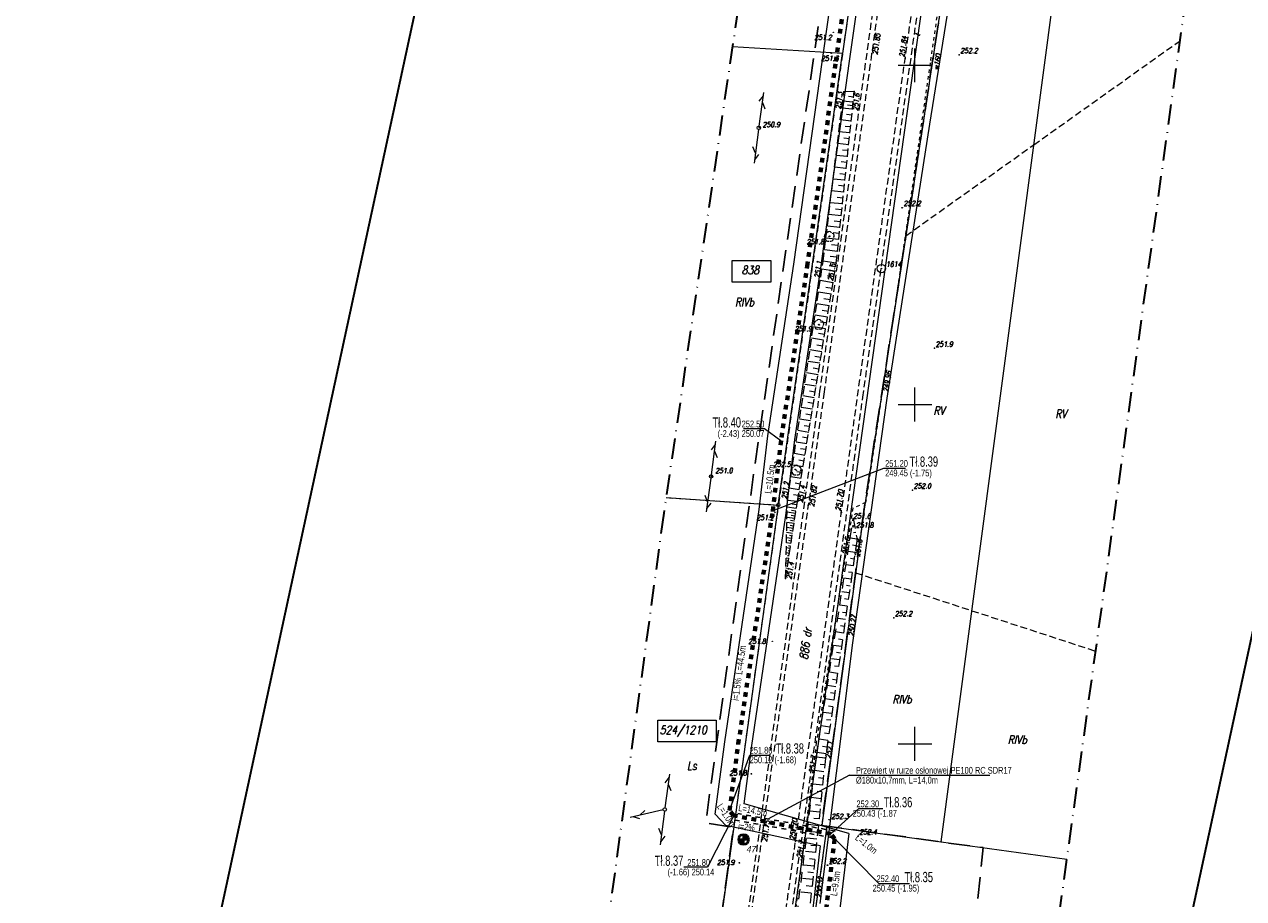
# Model space of a CAD drawing. Header units: millimetres. Extents: x 7436010 to 7436992, y 5663514 to 5666647.
# Tile 57 of 73: x 7436569 to 7436748, y 5665677 to 5665806. Entities that reach past the tile are written whole.
import ezdxf
from ezdxf.enums import TextEntityAlignment as Align

# ---------------------------------------------------------------- set-up
doc = ezdxf.new("R2010")
doc.units = ezdxf.units.MM
doc.header["$PDSIZE"] = 1
for name, pattern in [('$0$HIDDEN', [9.525, 6.35, -3.175]), ('0.7_0.7', [1.4, 0.7, -0.7]), ('1', [0]), ('3', [1, 0.5, -0.5]), ('4', [2.5, 1.5, -1]), ('BUR', [3, 2, -1]), ('EGKK', [2, 1.5, -0.5]), ('GAK', [3.5, 2, -0.75, 0, -0.75]), ('GDE', [0]), ('GUZ', [1.5, 1, -0.5]), ('KOU', [1.5, 1, -0.5]), ('UPW', [2, 1, 1]), ('WSD', [1.75, 1.25, -0.5])]:
    doc.linetypes.add(name, pattern=pattern)
for name, color, linetype, lineweight in [('10 SKARPY', 7, 'WSD', 18), ('_BB_Kanalizacja ciśnieniowa - trasa', 44, '0.7_0.7', 70), ('_CC_Tłoczny SIEĆ_opisy', 44, 'BUR', 50), ('_DZIAŁKI DO POZWOLENIA', 110, 'Continuous', 9), ('_GG_Otwory geologiczne - symbole', 10, 'Continuous', 40), ('_HH_Przewiert OPIS', 7, 'Continuous', 25), ('_HH_Przewiert_przecisk w rurze osłonowej - trasa', 202, '0.7_0.7', 30), ('_LINIA ROZ.LOKA', 4, '$0$HIDDEN', 30), ('Dzialki', 7, 'GDE', 18), ('DZIALKI_SYT-WYS_T_0', 7, 'Continuous', 18), ('EDZPD_L_1', 7, 'GDE', 18), ('EDZPP_T_0', 7, 'Continuous', 18), ('EDZTD_T_0', 7, 'Continuous', 18), ('EKLPK_L_0', 96, 'EGKK', 18), ('EKLTK_T_0', 96, 'Continuous', 18), ('GG_otwory_geologiczne_geolog', 10, 'Continuous', 40), ('Linie_odn', 7, 'Continuous', 9), ('Linie_opisowe', 7, 'Continuous', 5), ('Numery działek uzupełnienie', 7, 'Continuous', 18), ('obszar odziaływania inwestcyji', 80, 'Continuous', 20), ('Podzial_sekcyjny_krzyze', 7, 'Continuous', 13), ('Punkty', 7, 'Continuous', 18), ('PunPOMIAR1', 7, 'Continuous', 18), ('RzedPOMIAR1', 7, 'Continuous', 18), ('SDRPK_L_1', 7, 'KOU', 18), ('SIEC_ENERGETYCZNA_L_0', 1, '3', 18), ('SZNPS_T_0', 7, 'Continuous', 18), ('SZNPS_T_3', 7, 'Continuous', 18), ('SZZPZ_T_0', 7, 'Continuous', 18), ('UTTOO_T_0', 30, 'Continuous', 18), ('UTTPA_T_3', 30, 'Continuous', 18), ('UTTPO_L_0', 30, '1', 18), ('UWWOC_T_0', 5, 'Continuous', 18), ('UWWOO_T_0', 5, 'Continuous', 18), ('UWWPO_L_1', 5, '1', 18), ('UŻYTKI LINIE', 96, 'GUZ', 18), ('UŻYTKI OZNACZENIE', 96, 'Continuous', 18), ('WEKTOR WODOCIĄGI wo', 5, 'Continuous', 18), ('WUKOS_T_0', 7, 'Continuous', 18), ('WUKOS_T_1', 7, 'Continuous', 18), ('WUKPS_L_2', 7, '4', 18), ('ZAKRES MAPY', 1, 'GAK', 35)]:
    doc.layers.add(name, color=color, linetype=linetype, lineweight=lineweight)
doc.layers.add('_map', color=7, linetype='Continuous')
doc.layers.add('RAMA WYPLOT', color=3, linetype='Continuous', lineweight=35, plot=False)
doc.styles.add('K1_ACAD', font='romans.shx', dxfattribs={"width": 0.8, "oblique": 12})
doc.styles.add('PLAN 1 pop.', font='ARIALN.TTF', dxfattribs={"width": 0.8})
doc.styles.add('PLAN 2 pop.', font='ARIALN.TTF', dxfattribs={"width": 0.8})

# ---------------------------------------------------------------- blocks, each defined once
blk = doc.blocks.new('GRO')
at = {"linetype": 'Continuous'}
blk.add_circle((0, 0), 0.045, dxfattribs=at)
blk = doc.blocks.new('GRT')
at = {"linetype": 'Continuous'}
blk.add_circle((0, 0), 0.25, dxfattribs=at)
blk = doc.blocks.new('OSP')
at = {"linetype": 'Continuous'}
for radius in [0.625, 0.045]:
    blk.add_circle((0, 0), radius, dxfattribs=at)
blk = doc.blocks.new('DLI')
at = {"linetype": 'Continuous'}
blk.add_circle((0, 0), 0.045, dxfattribs=at)
for centre, start, end in [((-0.36, 0.12), 102.1445, 221.86), ((0, 0.38), 30.1401, 149.8599), ((0.36, 0.12), 318.14, 77.8555), ((-0.22, -0.3), 174.1482, 293.8542), ((0.22, -0.3), 246.1458, 5.8518)]:
    blk.add_arc(centre, 0.375, start, end, dxfattribs=at)
blk = doc.blocks.new('SLS')
at = {"linetype": 'Continuous'}
blk.add_circle((0, 0), 0.25, dxfattribs=at)
blk = doc.blocks.new('PLT')
at = {"linetype": 'Continuous'}
for p, q in [((0.25, 0), (5.25, 0)), ((3.76605, 0), (2.9, -0.5)), ((3.9, 0.5), (4.76605, 0))]:
    blk.add_line(p, q, dxfattribs=at)
blk = doc.blocks.new('WSP')
at = {"linetype": 'Continuous'}
blk.add_circle((0, 0), 0.045, dxfattribs=at)
blk = doc.blocks.new('STUDZ')
at = {"layer": '10 SKARPY', "linetype": 'WSD'}
for p, q in [((7436686.45, 5665771.11), (7436689.49, 5665796.08)), ((7436688.38, 5665770.84), (7436691.05, 5665796.12)), ((7436681.18, 5665735.88), (7436686.45, 5665771.11)), ((7436682.66, 5665735.73), (7436688.38, 5665770.84)), ((7436680.92, 5665724.37), (7436681.18, 5665735.88)), ((7436680.92, 5665724.37), (7436682.66, 5665735.73))]:
    blk.add_line(p, q, dxfattribs=at)
at = {"layer": '10 SKARPY', "linetype": 'Continuous'}
for p, q in [((7436690.88, 5665794.55), (7436689.32, 5665794.72)), ((7436691.05, 5665796.12), (7436689.49, 5665796.08)), ((7436690.96, 5665795.29), (7436690.17, 5665795.38)), ((7436690.78, 5665793.52), (7436689.2, 5665793.69)), ((7436690.68, 5665792.65), (7436689.89, 5665792.74)), ((7436690.83, 5665794.04), (7436690.04, 5665794.13)), ((7436690.59, 5665791.78), (7436688.99, 5665791.95)), ((7436690.5, 5665790.91), (7436689.69, 5665790.99)), ((7436690.41, 5665790.03), (7436688.77, 5665790.21)), ((7436690.32, 5665789.16), (7436689.49, 5665789.25)), ((7436690.22, 5665788.29), (7436688.56, 5665788.46)), ((7436690.13, 5665787.42), (7436689.29, 5665787.51)), ((7436690.04, 5665786.54), (7436688.35, 5665786.72)), ((7436689.95, 5665785.67), (7436689.1, 5665785.76)), ((7436689.85, 5665784.8), (7436688.14, 5665784.98)), ((7436689.76, 5665783.93), (7436688.9, 5665784.02)), ((7436689.67, 5665783.05), (7436687.93, 5665783.24)), ((7436689.58, 5665782.18), (7436688.7, 5665782.27)), ((7436689.49, 5665781.31), (7436687.71, 5665781.5)), ((7436689.39, 5665780.44), (7436688.5, 5665780.53)), ((7436689.3, 5665779.56), (7436687.5, 5665779.75)), ((7436689.21, 5665778.69), (7436688.3, 5665778.79)), ((7436689.12, 5665777.82), (7436687.29, 5665778.01)), ((7436689.03, 5665776.95), (7436688.1, 5665777.04)), ((7436688.93, 5665776.07), (7436687.08, 5665776.27)), ((7436688.84, 5665775.2), (7436687.91, 5665775.3)), ((7436688.75, 5665774.33), (7436686.87, 5665774.53)), ((7436688.66, 5665773.46), (7436687.71, 5665773.56)), ((7436688.38, 5665770.84), (7436686.45, 5665771.11)), ((7436688.56, 5665772.58), (7436686.65, 5665772.79)), ((7436688.47, 5665771.71), (7436687.51, 5665771.81)), ((7436688.19, 5665769.65), (7436686.28, 5665769.96)), ((7436688.29, 5665770.28), (7436687.34, 5665770.43)), ((7436687.91, 5665767.95), (7436686.02, 5665768.26)), ((7436688.05, 5665768.8), (7436687.1, 5665768.95)), ((7436687.63, 5665766.25), (7436685.77, 5665766.56)), ((7436687.77, 5665767.1), (7436686.83, 5665767.26)), ((7436687.36, 5665764.56), (7436685.51, 5665764.86)), ((7436687.22, 5665763.71), (7436686.3, 5665763.86)), ((7436687.49, 5665765.41), (7436686.57, 5665765.56)), ((7436687.08, 5665762.86), (7436685.26, 5665763.16)), ((7436686.94, 5665762.02), (7436686.04, 5665762.16)), ((7436686.8, 5665761.17), (7436685.01, 5665761.46)), ((7436686.67, 5665760.32), (7436685.77, 5665760.47)), ((7436686.53, 5665759.47), (7436684.75, 5665759.76)), ((7436686.39, 5665758.62), (7436685.51, 5665758.77)), ((7436686.25, 5665757.78), (7436684.5, 5665758.06)), ((7436686.11, 5665756.93), (7436685.24, 5665757.07)), ((7436685.98, 5665756.08), (7436684.24, 5665756.36)), ((7436685.84, 5665755.23), (7436684.98, 5665755.37)), ((7436685.7, 5665754.38), (7436683.99, 5665754.66)), ((7436685.56, 5665753.54), (7436684.71, 5665753.67)), ((7436685.42, 5665752.69), (7436683.74, 5665752.96)), ((7436685.28, 5665751.84), (7436684.45, 5665751.98)), ((7436684.87, 5665749.3), (7436683.23, 5665749.56)), ((7436685.15, 5665750.99), (7436683.48, 5665751.26)), ((7436685.01, 5665750.14), (7436684.18, 5665750.28)), ((7436684.59, 5665747.6), (7436682.97, 5665747.86)), ((7436684.73, 5665748.45), (7436683.92, 5665748.58)), ((7436684.32, 5665745.9), (7436682.72, 5665746.17)), ((7436684.46, 5665746.75), (7436683.65, 5665746.88)), ((7436684.04, 5665744.21), (7436682.46, 5665744.47)), ((7436684.18, 5665745.06), (7436683.39, 5665745.19)), ((7436683.77, 5665742.51), (7436682.21, 5665742.77)), ((7436683.9, 5665743.36), (7436683.12, 5665743.49)), ((7436683.49, 5665740.82), (7436681.96, 5665741.07)), ((7436683.63, 5665741.67), (7436682.86, 5665741.79)), ((7436683.21, 5665739.12), (7436681.7, 5665739.37)), ((7436683.35, 5665739.97), (7436682.59, 5665740.09)), ((7436682.94, 5665737.43), (7436681.45, 5665737.67)), ((7436683.07, 5665738.27), (7436682.32, 5665738.4)), ((7436682.66, 5665735.73), (7436681.18, 5665735.88)), ((7436682.58, 5665735.2), (7436681.88, 5665735.3)), ((7436682.8, 5665736.58), (7436682.06, 5665736.7)), ((7436682.27, 5665733.19), (7436681.12, 5665733.37)), ((7436682.38, 5665733.93), (7436681.14, 5665734.12)), ((7436682.5, 5665734.66), (7436681.16, 5665734.87)), ((7436682.33, 5665733.56), (7436681.73, 5665733.65)), ((7436682.44, 5665734.3), (7436681.79, 5665734.39)), ((7436682.05, 5665731.72), (7436681.09, 5665731.87)), ((7436682.16, 5665732.46), (7436681.11, 5665732.62)), ((7436682.1, 5665732.09), (7436681.6, 5665732.17)), ((7436682.22, 5665732.82), (7436681.66, 5665732.91)), ((7436681.82, 5665730.25), (7436681.06, 5665730.37)), ((7436681.93, 5665730.99), (7436681.07, 5665731.12)), ((7436681.76, 5665729.88), (7436681.41, 5665729.94)), ((7436681.88, 5665730.62), (7436681.47, 5665730.68)), ((7436681.99, 5665731.35), (7436681.54, 5665731.42)), ((7436681.48, 5665728.05), (7436681, 5665728.12)), ((7436681.6, 5665728.78), (7436681.02, 5665728.87)), ((7436681.71, 5665729.52), (7436681.04, 5665729.62)), ((7436681.54, 5665728.41), (7436681.28, 5665728.45)), ((7436681.65, 5665729.15), (7436681.34, 5665729.2)), ((7436681.26, 5665726.58), (7436680.97, 5665726.62)), ((7436681.37, 5665727.31), (7436680.99, 5665727.37)), ((7436681.2, 5665726.21), (7436681.08, 5665726.23)), ((7436681.31, 5665726.94), (7436681.15, 5665726.97)), ((7436681.43, 5665727.68), (7436681.21, 5665727.71)), ((7436680.92, 5665724.37), (7436680.92, 5665724.37)), ((7436681.03, 5665725.11), (7436680.94, 5665725.12)), ((7436681.15, 5665725.84), (7436680.95, 5665725.87)), ((7436680.98, 5665724.74), (7436680.95, 5665724.74)), ((7436681.09, 5665725.47), (7436681.02, 5665725.48))]:
    blk.add_line(p, q, dxfattribs=at)
at = {"layer": 'Dzialki'}
for p, q in [((7436703.87, 5665685.54), (7436752.17, 5666048.44)), ((7436720.34, 5665916.7), (7436692.49, 5665734.57)), ((7436692.49, 5665734.57), (7436686.24, 5665687.98)), ((7436686.24, 5665687.98), (7436703.87, 5665685.54)), ((7436703.87, 5665685.54), (7436722.42, 5665682.99))]:
    blk.add_line(p, q, dxfattribs=at)
at = {"layer": 'EDZPD_L_1'}
for p, q in [((7436697.89, 5665861.99), (7436689.31, 5665801.73)), ((7436689.31, 5665801.73), (7436673.07, 5665802.73)), ((7436679.84, 5665735.19), (7436689.31, 5665801.73)), ((7436663.28, 5665736.29), (7436679.84, 5665735.19)), ((7436679.84, 5665735.19), (7436669.04, 5665657.31)), ((7436687.02, 5665687.87), (7436667.9, 5665549.97))]:
    blk.add_line(p, q, dxfattribs=at)
at = {"layer": 'EKLPK_L_0', "linetype": 'GUZ'}
for p, q in [((7436717.55, 5665788.3), (7436739.1, 5665803.63)), ((7436698.66, 5665774.89), (7436717.55, 5665788.3)), ((7436691.24, 5665725.21), (7436708.4, 5665719.61)), ((7436708.4, 5665719.61), (7436726.66, 5665713.66))]:
    blk.add_line(p, q, dxfattribs=at)
at = {"layer": 'Podzial_sekcyjny_krzyze', "color": 7, "lineweight": 13}
for p, q in [((7436700, 5665797.5), (7436700, 5665802.5)), ((7436697.5, 5665800), (7436702.5, 5665800)), ((7436700, 5665747.5), (7436700, 5665752.5)), ((7436697.5, 5665750), (7436702.5, 5665750)), ((7436700, 5665697.5), (7436700, 5665702.5)), ((7436697.5, 5665700), (7436702.5, 5665700))]:
    blk.add_line(p, q, dxfattribs=at)
at = {"layer": 'PunPOMIAR1'}
for p in [(7436693.62, 5665801.76), (7436698.55, 5665801), (7436706.53, 5665801.56), (7436689.49, 5665796.08), (7436691.05, 5665796.12), (7436686.45, 5665771.11), (7436688.38, 5665770.84), (7436702.86, 5665758.3), (7436699.64, 5665737.39), (7436681.18, 5665735.88), (7436682.66, 5665735.73), (7436684.25, 5665735.11), (7436689.14, 5665734.08), (7436680.92, 5665724.37), (7436696.86, 5665718.58), (7436677.34, 5665685.78), (7436682.38, 5665685.65), (7436691.63, 5665686.4)]:
    blk.add_point(p, dxfattribs=at)
at = {"layer": 'RAMA WYPLOT', "flags": 128}
blk.add_lwpolyline([(7436469.91, 5665084.38), (7436654.27, 5665937.39), (7436791.11, 5665907.82), (7436606.75, 5665054.8)], close=True, dxfattribs=at)
at = {"layer": 'SDRPK_L_1'}
for p, q in [((7436699.1, 5665846.35), (7436685.94, 5665751.99)), ((7436699.87, 5665846.24), (7436686.6, 5665751.85)), ((7436691.53, 5665751.24), (7436704.91, 5665846.09)), ((7436692.31, 5665751.07), (7436705.78, 5665845.88)), ((7436685.94, 5665751.99), (7436654.5, 5665523.45)), ((7436686.6, 5665751.85), (7436670.91, 5665639.89)), ((7436672.89, 5665617.55), (7436691.53, 5665751.24)), ((7436676.83, 5665639.2), (7436692.31, 5665751.07))]:
    blk.add_line(p, q, dxfattribs=at)
at = {"layer": 'SIEC_ENERGETYCZNA_L_0'}
for p, q in [((7436710.37, 5665856.61), (7436702.24, 5665800.36)), ((7436702.24, 5665800.36), (7436697.79, 5665769.58)), ((7436697.79, 5665769.58), (7436692.72, 5665735.55)), ((7436692.72, 5665735.55), (7436690.83, 5665734.71)), ((7436690.83, 5665734.71), (7436687.65, 5665714.29)), ((7436687.65, 5665714.29), (7436685.45, 5665700.14)), ((7436685.45, 5665700.14), (7436681.81, 5665670.9))]:
    blk.add_line(p, q, dxfattribs=at)
at = {"layer": 'UTTPO_L_0'}
blk.add_line((7436677.18, 5665639.26), (7436712.14, 5665887.22), dxfattribs=at)
at = {"layer": 'UŻYTKI LINIE', "flags": 128}
for points in [[(7436746, 5666112.25), (7436737.87, 5666050.31), (7436720.34, 5665916.7), (7436692.49, 5665734.57), (7436686.24, 5665687.98)], [(7436729.48, 5666091.36), (7436726.31, 5666068.12), (7436722.93, 5666043.28), (7436719.57, 5666018.59), (7436705.75, 5665917.21), (7436701.93, 5665890.39), (7436697.89, 5665861.99), (7436689.31, 5665801.73), (7436679.84, 5665735.19), (7436669.04, 5665657.31)], [(7436663.28, 5665736.29), (7436679.84, 5665735.19)], [(7436687.02, 5665687.87), (7436667.9, 5665549.97), (7436660.39, 5665495.8), (7436694.23, 5665491.2)], [(7436686.24, 5665687.98), (7436687.02, 5665687.87)]]:
    blk.add_lwpolyline(points, dxfattribs=at)
at = {"layer": 'WEKTOR WODOCIĄGI wo'}
for p, q in [((7436702.21, 5665791.34), (7436707.23, 5665822.89)), ((7436695.9, 5665750.95), (7436702.21, 5665791.34)), ((7436690.81, 5665714.9), (7436695.9, 5665750.95)), ((7436686, 5665676.45), (7436690.81, 5665714.9))]:
    blk.add_line(p, q, dxfattribs=at)
at = {"layer": 'WUKPS_L_2'}
for p, q in [((7436690.45, 5665730.37), (7436690.9, 5665733.19)), ((7436691.09, 5665732.15), (7436690.72, 5665732.08)), ((7436690.9, 5665733.19), (7436691.45, 5665730.18)), ((7436685.46, 5665698.18), (7436690.45, 5665730.37)), ((7436691.45, 5665730.18), (7436686.79, 5665697.88)), ((7436691.45, 5665730.18), (7436690.44, 5665730.33)), ((7436691.27, 5665731.16), (7436690.93, 5665731.1)), ((7436691.16, 5665728.2), (7436690.14, 5665728.35)), ((7436691.31, 5665729.19), (7436690.8, 5665729.26)), ((7436690.88, 5665726.22), (7436689.83, 5665726.37)), ((7436691.02, 5665727.21), (7436690.5, 5665727.29)), ((7436690.59, 5665724.24), (7436689.52, 5665724.4)), ((7436690.74, 5665725.23), (7436690.21, 5665725.31)), ((7436690.45, 5665723.25), (7436689.91, 5665723.33)), ((7436690.31, 5665722.26), (7436689.22, 5665722.42)), ((7436690.16, 5665721.27), (7436689.61, 5665721.35)), ((7436690.02, 5665720.28), (7436688.91, 5665720.44)), ((7436689.88, 5665719.29), (7436689.32, 5665719.37)), ((7436689.74, 5665718.3), (7436688.6, 5665718.47)), ((7436689.59, 5665717.31), (7436689.02, 5665717.4)), ((7436689.45, 5665716.32), (7436688.3, 5665716.49)), ((7436689.31, 5665715.33), (7436688.73, 5665715.42)), ((7436689.17, 5665714.34), (7436687.99, 5665714.51)), ((7436688.88, 5665712.36), (7436687.69, 5665712.54)), ((7436689.02, 5665713.35), (7436688.43, 5665713.44)), ((7436688.59, 5665710.38), (7436687.38, 5665710.56)), ((7436688.74, 5665711.37), (7436688.13, 5665711.46)), ((7436688.31, 5665708.41), (7436687.07, 5665708.58)), ((7436688.45, 5665709.4), (7436687.84, 5665709.48)), ((7436688.02, 5665706.43), (7436686.77, 5665706.61)), ((7436688.17, 5665707.42), (7436687.54, 5665707.51)), ((7436687.74, 5665704.45), (7436686.46, 5665704.63)), ((7436687.88, 5665705.44), (7436687.25, 5665705.53)), ((7436687.59, 5665703.46), (7436686.95, 5665703.55)), ((7436687.45, 5665702.47), (7436686.15, 5665702.65)), ((7436687.31, 5665701.48), (7436686.65, 5665701.57)), ((7436687.17, 5665700.49), (7436685.85, 5665700.68)), ((7436687.02, 5665699.5), (7436686.36, 5665699.59)), ((7436682.28, 5665672.13), (7436685.46, 5665698.18)), ((7436686.79, 5665697.88), (7436684.09, 5665672.08)), ((7436686.79, 5665697.88), (7436685.44, 5665698.02)), ((7436686.88, 5665698.51), (7436685.54, 5665698.7)), ((7436686.58, 5665695.89), (7436685.2, 5665696.04)), ((7436686.69, 5665696.89), (7436686, 5665696.96)), ((7436686.37, 5665693.9), (7436684.96, 5665694.05)), ((7436686.48, 5665694.9), (7436685.78, 5665694.97)), ((7436686.17, 5665691.91), (7436684.71, 5665692.06)), ((7436686.27, 5665692.91), (7436685.55, 5665692.98)), ((7436686.06, 5665690.92), (7436685.33, 5665690.99)), ((7436685.96, 5665689.92), (7436684.47, 5665690.08)), ((7436685.85, 5665688.93), (7436685.1, 5665689.01)), ((7436685.75, 5665687.93), (7436684.23, 5665688.09)), ((7436685.65, 5665686.94), (7436684.88, 5665687.02)), ((7436685.54, 5665685.95), (7436683.99, 5665686.11)), ((7436685.44, 5665684.95), (7436684.65, 5665685.03)), ((7436685.33, 5665683.96), (7436683.74, 5665684.12)), ((7436685.23, 5665682.96), (7436684.43, 5665683.05)), ((7436685.12, 5665681.97), (7436683.5, 5665682.14)), ((7436684.92, 5665679.98), (7436683.26, 5665680.15)), ((7436685.02, 5665680.97), (7436684.2, 5665681.06)), ((7436684.71, 5665677.99), (7436683.02, 5665678.17)), ((7436684.81, 5665678.98), (7436683.97, 5665679.07))]:
    blk.add_line(p, q, dxfattribs=at)
at = {"layer": 'ZAKRES MAPY', "ltscale": 1.5}
blk.add_lwpolyline([(7436499.64, 5664770.19), (7436618.18, 5665205.39), (7436683.21, 5665437.78), (7436699.29, 5665515.69), (7436766.55, 5666002.2), (7436830.55, 5666510.53), (7436842.09, 5666581.76), (7436785.51, 5666596.85), (7436785.51, 5666596.85), (7436586.58, 5666594.14), (7436584.94, 5666524.7), (7436750.08, 5666529.35), (7436745.08, 5666424.3), (7436720.95, 5666302.3), (7436720.95, 5666302.3), (7436688.83, 5666001.55), (7436443.21, 5666009.35), (7436440.09, 5665956.61), (7436694.21, 5665946.11), (7436662.94, 5665733.97), (7436630.66, 5665497.39), (7436531.49, 5665129.94)], dxfattribs=at)
at = {"layer": 'EDZPP_T_0'}
blk.add_blockref('GRT', (7436679.84, 5665735.19), dxfattribs=at)
at = {"layer": 'Punkty'}
for p in [(7436692.49, 5665734.57), (7436686.24, 5665687.98), (7436703.87, 5665685.54)]:
    blk.add_blockref('GRO', p, dxfattribs=at)
at = {"layer": 'SZNPS_T_0', "rotation": 0.06244523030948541}
blk.add_blockref('OSP', (7436695.05, 5665770.04), dxfattribs=at)
at = {"layer": 'SZZPZ_T_0'}
for p, rotation in [((7436687.35, 5665774.74), 0.06219934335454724), ((7436685.82, 5665761.78), 0.06214470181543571), ((7436682.49, 5665740.3), 0.06209006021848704)]:
    blk.add_blockref('DLI', p, dxfattribs=dict(at, rotation=rotation))
at = {"layer": 'UTTPA_T_3'}
for name, p, rotation in [('PLT', (7436676.97, 5665790.78), 81.84278635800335), ('SLS', (7436676.97, 5665790.78), 0.06203541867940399), ('PLT', (7436676.97, 5665790.78), 262.2049894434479), ('PLT', (7436669.93, 5665739.4), 82.19506018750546), ('PLT', (7436669.93, 5665739.4), 262.0786173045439), ('SLS', (7436669.93, 5665739.4), 0.06184417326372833), ('PLT', (7436663.1, 5665690.31), 82.08244402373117), ('PLT', (7436663.1, 5665690.31), 192.8235795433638), ('PLT', (7436663.1, 5665690.31), 262.7098292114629), ('SLS', (7436663.1, 5665690.31), 0.06228130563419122)]:
    blk.add_blockref(name, p, dxfattribs=dict(at, rotation=rotation))
at = {"layer": 'WUKOS_T_0'}
for p, rotation in [((7436687.96, 5665804.86), 0.06230862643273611), ((7436687.65, 5665801.78), 0.06230862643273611), ((7436677.07, 5665790.82), 0.06203541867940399), ((7436698.11, 5665779.01), 0.06252719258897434), ((7436687.42, 5665774.82), 0.06219934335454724), ((7436685.87, 5665761.74), 0.06214470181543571), ((7436682.34, 5665740.44), 0.06209006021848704), ((7436669.95, 5665739.43), 0.06184417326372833), ((7436679.37, 5665734.11), 0.06206273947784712), ((7436690.88, 5665731.99), 0.0623359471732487), ((7436678.96, 5665715.1), 0.06219934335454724), ((7436675.87, 5665695.57), 0.06228130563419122), ((7436687.34, 5665688.82), 0.06239058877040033), ((7436683.26, 5665682.9), 0.06236326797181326), ((7436674.11, 5665682.46), 0.0623359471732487), ((7436687.1, 5665682.11), 0.06239058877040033)]:
    blk.add_blockref('WSP', p, dxfattribs=dict(at, rotation=rotation))
for p in [(7436690.9, 5665733.19), (7436690.45, 5665730.37), (7436691.45, 5665730.18), (7436685.46, 5665698.18), (7436686.79, 5665697.88)]:
    blk.add_blockref('WSP', p, dxfattribs=at)
at = {"layer": 'DZIALKI_SYT-WYS_T_0', "style": 'K1_ACAD', "oblique": 12, "width": 0.8}
blk.add_text('838', height=1.25, dxfattribs=at).set_placement((7436675.73, 5665769.84), align=Align.MIDDLE)
at = {"layer": 'EDZTD_T_0', "style": 'K1_ACAD', "oblique": 12, "width": 0.8}
blk.add_text('886', height=1.25, rotation=82.0626, dxfattribs=at).set_placement((7436682.93, 5665712.5), align=Align.TOP_LEFT)
at = {"layer": 'EKLTK_T_0', "style": 'K1_ACAD', "oblique": 12, "width": 0.8}
for s, p in [('RV', (7436702.72, 5665749.72)), ('RV', (7436720.68, 5665749.25)), ('RIVb', (7436696.67, 5665707.17)), ('RIVb', (7436713.68, 5665701.22))]:
    blk.add_text(s, height=1.25, dxfattribs=at).set_placement(p, align=Align.TOP_LEFT)
at = {"layer": 'Numery działek uzupełnienie', "style": 'K1_ACAD', "oblique": 12, "width": 0.8}
blk.add_text('524/1210', height=1.25, dxfattribs=at).set_placement((7436662.36, 5665702.67), align=Align.TOP_LEFT)
at = {"layer": 'RzedPOMIAR1', "style": 'K1_ACAD', "oblique": 12, "width": 0.8}
for s, rotation, p in [('251.85', 81.9974, (7436694.46, 5665801.53)), ('251.84', 81.9706, (7436698.42, 5665801.14)), ('251.3', 83.0586, (7436689.01, 5665793.49)), ('251.6', 83.9709, (7436691.57, 5665793.26)), ('251.1', 81.4923, (7436685.9, 5665768.58)), ('251.5', 80.7469, (7436687.88, 5665768.16)), ('251.2', 81.4923, (7436681.07, 5665736.01)), ('251.4', 80.7469, (7436683.45, 5665735.49)), ('251.82', 82.0226, (7436685.12, 5665734.88)), ('251.70', 82.0626, (7436689.02, 5665734.27)), ('251.4', 81.2917, (7436681.75, 5665724.19)), ('251.75', 82.0226, (7436678.16, 5665685.52)), ('251.70', 82.0626, (7436682.24, 5665685.8))]:
    blk.add_text(s, height=0.75, rotation=rotation, dxfattribs=at).set_placement(p)
for s, p in [('252.2', (7436706.69, 5665801.79)), ('251.9', (7436703.02, 5665758.53)), ('252.0', (7436699.8, 5665737.62)), ('252.2', (7436697.02, 5665718.81)), ('252.4', (7436691.79, 5665686.63))]:
    blk.add_text(s, height=0.75, dxfattribs=at).set_placement(p)
at = {"layer": 'SZNPS_T_3', "style": 'K1_ACAD', "oblique": 12, "width": 0.8}
blk.add_text('1614', height=0.75, rotation=0.0624, dxfattribs=at).set_placement((7436695.72, 5665770.31))
at = {"layer": 'UTTOO_T_0', "style": 'K1_ACAD', "oblique": 12, "width": 0.8}
blk.add_text('t', height=0.75, rotation=75.1717, dxfattribs=at).set_placement((7436700.68, 5665804.25))
at = {"layer": 'UWWOC_T_0', "style": 'K1_ACAD', "oblique": 12, "width": 0.8}
for s, rotation, p in [('249.96', 81.1104, (7436696.03, 5665751.78)), ('250.27', 81.9717, (7436690.94, 5665715.8)), ('250.52', 82.8739, (7436686.1, 5665677.25))]:
    blk.add_text(s, height=0.75, rotation=rotation, dxfattribs=at).set_placement(p)
at = {"layer": 'UWWOO_T_0', "style": 'K1_ACAD', "oblique": 12, "width": 0.8}
blk.add_text('w160', height=0.75, rotation=80.9693, dxfattribs=at).set_placement((7436703.66, 5665800.44), align=Align.CENTER)
at = {"layer": 'UŻYTKI OZNACZENIE', "style": 'K1_ACAD', "oblique": 12, "width": 0.8}
for s, p in [('RIVb', (7436674.85, 5665765.09)), ('Ls', (7436667.09, 5665696.77))]:
    blk.add_text(s, height=1.25, dxfattribs=at).set_placement(p, align=Align.MIDDLE)
blk.add_text('dr', height=1.25, rotation=82.0626, dxfattribs=at).set_placement((7436683.38, 5665715.79), align=Align.TOP_LEFT)
at = {"layer": 'WUKOS_T_1', "style": 'K1_ACAD', "oblique": 12, "width": 0.8}
for s, rotation, p in [('251.2', 0.0623, (7436687.72, 5665804.49)), ('252.2', 0.0625, (7436700.88, 5665780.03)), ('251.8', 0.0622, (7436686.58, 5665774.37)), ('251.9', 0.0621, (7436684.83, 5665761.55)), ('251.2', 0.0621, (7436679.18, 5665733.73)), ('251.8', 82.6499, (7436691.45, 5665730.18))]:
    blk.add_text(s, height=0.75, rotation=rotation, dxfattribs=at).set_placement(p, align=Align.TOP_RIGHT)
blk.add_text('251.3', height=0.75, rotation=0.0623, dxfattribs=at).set_placement((7436687.43, 5665801.39), align=Align.TOP_CENTER)
for s, rotation, p in [('250.9', 0.0621, (7436677.53, 5665790.89)), ('251.0', 0.0618, (7436670.53, 5665739.89)), ('252.5', 0.0621, (7436679.08, 5665740.81)), ('251.8', 0.0623, (7436691.3, 5665731.86)), ('252.3', 0.0624, (7436687.67, 5665688.93)), ('251.7', 81.2879, (7436683.3, 5665683.12))]:
    blk.add_text(s, height=0.75, rotation=rotation, dxfattribs=at).set_placement(p)
blk.add_text('251.6', height=0.75, dxfattribs=at).set_placement((7436690.9, 5665733.19))
for s, rotation, p in [('251.6', 80.7335, (7436690.45, 5665730.37)), ('251.7', 82.2075, (7436685.46, 5665698.18))]:
    blk.add_text(s, height=0.75, rotation=rotation, dxfattribs=at).set_placement(p, align=Align.RIGHT)
for s, rotation, p in [('251.8', 0.0622, (7436677.98, 5665715.1)), ('251.8', 0.0623, (7436675.2, 5665695.69)), ('251.9', 0.0623, (7436673.38, 5665682.52))]:
    blk.add_text(s, height=0.75, rotation=rotation, dxfattribs=at).set_placement(p, align=Align.MIDDLE_RIGHT)
for s, rotation, p in [('252.1', 80.6076, (7436686.79, 5665697.88)), ('252.2', 0.0624, (7436687.29, 5665683.08))]:
    blk.add_text(s, height=0.75, rotation=rotation, dxfattribs=at).set_placement(p, align=Align.TOP_LEFT)
blk = doc.blocks.new('A$C759113EB')
at = {"linetype": '1'}
h = blk.add_hatch(color=1, dxfattribs=at)
h.dxf.hatch_style = 1
h.paths.add_polyline_path([(1.5, 1.5), (3, 1.5, 0.414214), (1.5, 3)])
h.paths.add_polyline_path([(1.5, 1.5), (0, 1.5, 0.414214), (1.5, 0)])
at = {"layer": 'GG_otwory_geologiczne_geolog', "color": 10}
for p, q in [((0, 1.5), (3, 1.5)), ((1.5, 3), (1.5, 0))]:
    blk.add_line(p, q, dxfattribs=at)
at = {"layer": 'GG_otwory_geologiczne_geolog', "color": 1}
for start, end in [(90, 180), (270, 0)]:
    blk.add_arc((1.5, 1.5), 1.5, start, end, dxfattribs=at)
at = {"layer": 'GG_otwory_geologiczne_geolog', "color": 10}
for start, end in [(180, 270), (0, 90)]:
    blk.add_arc((1.5, 1.5), 1.5, start, end, dxfattribs=at)

msp = doc.modelspace()

# ---------------------------------------------------------------- linework, layer by layer
at = {"layer": '_BB_Kanalizacja ciśnieniowa - trasa'}
for points in [[(7436687.57, 5665686.71), (7436673.21, 5665689.43), (7436673.21, 5665689.43), (7436672.64, 5665690.17), (7436673.94, 5665700), (7436679.01, 5665734.26), (7436680.29, 5665745.12), (7436684.12, 5665770.4), (7436688.33, 5665800.54), (7436696.37, 5665857.15)], [(7436688.15, 5665685.97), (7436688.15, 5665685.97), (7436687.57, 5665686.71)], [(7436688.15, 5665685.97), (7436686.99, 5665676.32), (7436684.39, 5665655.74), (7436681.79, 5665635.15), (7436677.45, 5665603.87), (7436669.93, 5665550.26), (7436668.38, 5665533.39), (7436662.87, 5665496.11), (7436661.34, 5665488.34), (7436660.51, 5665483.81), (7436645.72, 5665422.56), (7436636.36, 5665388.11), (7436626.27, 5665351.89), (7436621.55, 5665334.41), (7436616.82, 5665316.92), (7436603.11, 5665264.48), (7436598.25, 5665246.21), (7436592.23, 5665224.05), (7436586.21, 5665201.89), (7436575.27, 5665161.49)]]:
    msp.add_lwpolyline(points, dxfattribs=at)
at = {"layer": '_DZIAŁKI DO POZWOLENIA'}
for points in [[(7436673.02, 5665771.25), (7436678.75, 5665771.25), (7436678.75, 5665768.05), (7436673.02, 5665768.05)], [(7436662.09, 5665703.5), (7436670.67, 5665703.5), (7436670.67, 5665700.3), (7436662.09, 5665700.3)]]:
    msp.add_lwpolyline(points, close=True, dxfattribs=at)
at = {"layer": '_HH_Przewiert_przecisk w rurze osłonowej - trasa'}
for points in [[(7436687.89, 5665686.14), (7436673.54, 5665688.75)], [(7436688.21, 5665687.14), (7436673.86, 5665689.71)]]:
    msp.add_lwpolyline(points, dxfattribs=at)
at = {"layer": '_LINIA ROZ.LOKA', "ltscale": 0.5, "flags": 128}
msp.add_lwpolyline([(7436769.82, 5666386.17), (7436785.63, 5666401.9), (7436777.17, 5666339.85), (7436769.64, 5666284.84), (7436763.69, 5666241.33), (7436758.71, 5666204.87), (7436747, 5666120.48), (7436746.67, 5666118.16), (7436746, 5666112.25), (7436742.68, 5666086.95), (7436737.87, 5666050.31), (7436735.79, 5666034.48), (7436729.16, 5665983.96), (7436725.41, 5665955.37), (7436721.16, 5665922.94), (7436716.68, 5665892.75), (7436714.65, 5665879.5), (7436710.7, 5665853.65), (7436705.91, 5665822.36), (7436701.24, 5665791.78), (7436696.68, 5665761.99), (7436693.36, 5665740.28), (7436692.49, 5665734.57), (7436691.24, 5665725.21), (7436686.82, 5665692.28), (7436686.24, 5665687.98), (7436687.02, 5665687.87), (7436687.8, 5665687.76), (7436688.43, 5665687.68), (7436689.73, 5665687.5), (7436691.7, 5665687.22), (7436695.05, 5665686.76), (7436699.59, 5665686.13), (7436703.87, 5665685.5), (7436710.05, 5665684.69), (7436704.14, 5665626.72), (7436692.35, 5665554.03), (7436684.4, 5665507.89), (7436678.95, 5665476.38), (7436678.11, 5665452.58), (7436669.82, 5665424.53), (7436658.74, 5665384.42), (7436649.92, 5665353.22), (7436656.07, 5665352.41), (7436640.53, 5665294.18), (7436627.07, 5665248.66), (7436617.8, 5665220.56), (7436609.03, 5665184.74), (7436597.09, 5665145.04), (7436586.74, 5665104.18), (7436580.26, 5665077.61), (7436551.4, 5665080.63), (7436544.13, 5665053.46), (7436541.65, 5665043.68), (7436535.65, 5665019.89), (7436527.28, 5664986.71), (7436518.85, 5664953.13), (7436540.24, 5664951.29), (7436527.27, 5664905.09), (7436512.89, 5664848.87), (7436512.75, 5664848.25), (7436491.25, 5664843.66), (7436490.45, 5664840.42), (7436488.75, 5664840.17), (7436485.59, 5664828.52), (7436480.77, 5664810.69), (7436477.56, 5664798.83), (7436470.05, 5664771.07), (7436466.78, 5664758.91), (7436461, 5664737.53), (7436453.38, 5664709.45), (7436450.49, 5664698.66), (7436449.29, 5664694.23), (7436447.88, 5664689), (7436444.73, 5664677.41), (7436439.73, 5664658.88), (7436430.8, 5664625.84), (7436422.09, 5664592.64), (7436411.81, 5664553.45), (7436402.82, 5664519.11), (7436395.06, 5664489.58), (7436386.91, 5664458.42), (7436380.7, 5664434.66), (7436376.52, 5664418.9), (7436373.4, 5664406.85), (7436371.23, 5664398.64), (7436365.4, 5664376.39), (7436360.19, 5664356.59), (7436358.97, 5664351.96), (7436370.07, 5664349.72), (7436345.74, 5664252.38), (7436338.1, 5664221.81), (7436346.56, 5664219.64), (7436332.96, 5664172.83), (7436327.71, 5664153.96), (7436320.71, 5664127.65), (7436315.85, 5664109.04), (7436293.51, 5664105.67), (7436291.78, 5664098.99), (7436311.25, 5664095.22), (7436305.86, 5664069.9), (7436301.25, 5664052.5), (7436298.26, 5664034.7), (7436295.23, 5664016.7), (7436294.2, 5663992.36), (7436295.68, 5663969.32), (7436298.86, 5663944.9), (7436305.05, 5663922.42), (7436309.37, 5663907.37), (7436310.08, 5663904.28), (7436287.94, 5663894.27), (7436287.89, 5663894.23), (7436289.29, 5663888.17), (7436307.22, 5663896.42), (7436313.56, 5663878.37), (7436316.82, 5663864.36), (7436323.1, 5663841.84), (7436323.62, 5663840.35), (7436302.73, 5663832.55), (7436306.08, 5663818.61), (7436328.59, 5663826.53), (7436335.3, 5663807.88), (7436346.49, 5663776.83), (7436347.27, 5663774.44), (7436325.84, 5663769.72), (7436328.27, 5663765.49), (7436328.27, 5663765.49), (7436337.73, 5663749.26), (7436355.95, 5663758.12), (7436369.04, 5663743.04), (7436379.22, 5663723.73), (7436386.59, 5663707.33), (7436393.78, 5663687.44), (7436394.54, 5663683.16), (7436386.12, 5663681.18), (7436375.06, 5663673.19), (7436376.66, 5663669.4), (7436378.04, 5663665.37), (7436383.14, 5663649.89), (7436385.45, 5663641.27), (7436392.56, 5663614.94), (7436402.77, 5663597.55), (7436404.55, 5663594.36), (7436398.14, 5663579.56), (7436383.47, 5663579.87), (7436383.47, 5663598.95), (7436383.54, 5663613.76), (7436381.27, 5663622.16), (7436375.49, 5663643.65), (7436374.49, 5663647.41), (7436373.19, 5663652.22), (7436366.81, 5663649.77), (7436363.11, 5663660.13), (7436369.06, 5663664.53), (7436367.98, 5663667.46), (7436362.42, 5663663.46), (7436351.03, 5663690.17), (7436348.92, 5663700.66), (7436355.28, 5663701.41), (7436350.01, 5663711.55), (7436342.68, 5663723.84), (7436323.69, 5663721.1), (7436294.62, 5663770.74), (7436268.86, 5663766.23), (7436263.07, 5663785.82), (7436260.04, 5663784.81), (7436254.69, 5663782.73), (7436252.46, 5663789.25), (7436260.43, 5663792.4), (7436278.16, 5663799.5), (7436285.7, 5663801.99), (7436278.82, 5663825.68), (7436273.4, 5663846.93), (7436269.39, 5663864.94), (7436284.57, 5663868.62), (7436282.66, 5663876.99), (7436274.79, 5663875.66), (7436272.43, 5663887.4), (7436280.04, 5663888.29), (7436279.11, 5663892.09), (7436269.52, 5663890.93), (7436263.1, 5663914.55), (7436258.6, 5663935.85), (7436251.25, 5663959.73), (7436247.77, 5663974.33), (7436257.81, 5663977.45), (7436257.7, 5663985.66), (7436257.6, 5663994.26), (7436254.81, 5664004.46), (7436251.48, 5664016.71), (7436250.55, 5664027.07), (7436249.49, 5664037.26), (7436242.69, 5664037.33), (7436241.68, 5664048.83), (7436240.9, 5664065.75), (7436219.89, 5664094.24), (7436221.99, 5664101.65), (7436224.11, 5664100.45), (7436249.12, 5664102.02), (7436242.68, 5664108.3), (7436226.64, 5664128.31), (7436226.02, 5664140.26), (7436224.84, 5664141.85), (7436219.24, 5664143.56), (7436189.72, 5664143.16), (7436172.24, 5664151.73), (7436160.04, 5664157.7), (7436156.65, 5664159.35), (7436144.81, 5664164.95), (7436142.54, 5664166.01), (7436135.05, 5664171.55), (7436122.04, 5664181.32), (7436108.22, 5664191.49), (7436106.94, 5664192.44), (7436096.69, 5664202.79), (7436089.7, 5664209.89), (7436082.36, 5664217.23), (7436065.98, 5664208.51), (7436054.19, 5664202.18), (7436048.15, 5664211.64), (7436077.49, 5664231.59), (7436078.11, 5664230.8), (7436082.88, 5664224.7), (7436088.01, 5664218.66), (7436091.26, 5664215.4), (7436100.88, 5664205.31), (7436105.44, 5664200.58), (7436107, 5664199), (7436108.61, 5664197.36), (7436109.38, 5664196.58), (7436109.54, 5664196.42), (7436113.39, 5664193.77), (7436117.54, 5664190.76), (7436126.19, 5664184.59), (7436131.52, 5664180.7), (7436136.12, 5664196.77), (7436147.66, 5664192.78), (7436144.07, 5664181.29), (7436141.62, 5664173.45), (7436149.98, 5664169.14), (7436161.93, 5664163.01), (7436166.87, 5664160.46), (7436176.13, 5664155.71), (7436190.6, 5664148.29), (7436211.64, 5664148.49), (7436219.97, 5664148.58), (7436227.76, 5664146.18), (7436230.92, 5664142.23), (7436230.7, 5664137.63), (7436231.98, 5664130.14), (7436242.86, 5664115.22), (7436255.74, 5664102.74), (7436277.11, 5664081.5), (7436279.29, 5664110.77), (7436287.11, 5664140.3), (7436294.81, 5664168.38), (7436300.41, 5664167.93), (7436303.62, 5664180.05), (7436314.75, 5664222.52), (7436320.67, 5664244.51), (7436329.29, 5664276.33), (7436339.49, 5664314.22), (7436347.35, 5664343.31), (7436344.05, 5664344.14), (7436348.21, 5664369.31), (7436371.21, 5664451.73), (7436387.62, 5664516.96), (7436415.59, 5664621.21), (7436434.67, 5664694.68), (7436464.45, 5664803.67), (7436472.92, 5664837.82), (7436477.35, 5664838.62), (7436478.21, 5664841.78), (7436481.51, 5664853.98), (7436494.03, 5664899.69), (7436502.4, 5664930.23), (7436504.59, 5664938.28), (7436507.77, 5664949.8), (7436500.72, 5664950), (7436508.91, 5664982.67), (7436528.12, 5665058.56), (7436539.99, 5665099.16), (7436546.5, 5665097.77), (7436553.59, 5665124.94), (7436568.61, 5665185.17), (7436573.13, 5665202.81), (7436575.09, 5665210.14), (7436580.01, 5665229.57), (7436583.77, 5665244.51), (7436593.84, 5665284.25), (7436602.23, 5665317.29), (7436613.91, 5665363.64), (7436618.24, 5665380.68), (7436630.04, 5665427.09), (7436635.6, 5665448.86), (7436641.55, 5665472.26), (7436645.6, 5665488.17), (7436647.47, 5665501.71), (7436650.05, 5665519.83), (7436651.53, 5665531.05), (7436655.66, 5665560.73), (7436662.17, 5665607.71), (7436664.22, 5665622.58), (7436669.04, 5665657.29), (7436673.24, 5665687.67), (7436669.13, 5665688.35), (7436676.29, 5665740.38), (7436691.42, 5665845.09), (7436699.67, 5665904.31), (7436707.4, 5665965.13), (7436522.2, 5665967.37), (7436460.27, 5665974.02), (7436461.79, 5665994.07), (7436645.18, 5665988.69), (7436704.6, 5665987.73), (7436718.23, 5666087.22), (7436731.41, 5666189.83), (7436742.14, 5666261.15), (7436750, 5666316.48), (7436754.58, 5666343.8), (7436764.08, 5666343.13), (7436769.82, 5666386.17)], dxfattribs=at)
at = {"layer": 'Linie_odn'}
for points in [[(7436680.2, 5665744.66), (7436677.79, 5665746.43), (7436674.7, 5665746.43)], [(7436679.07, 5665734.4), (7436695.39, 5665740.63), (7436698.6, 5665740.63)], [(7436672.64, 5665690.17), (7436675.62, 5665698.34), (7436678.62, 5665698.34)], [(7436687.59, 5665686.72), (7436691.72, 5665690.45), (7436695.26, 5665690.45)], [(7436673.29, 5665689.41), (7436669.38, 5665681.8), (7436665.91, 5665681.8)], [(7436688.17, 5665685.99), (7436694.67, 5665679.42), (7436699.17, 5665679.42)]]:
    msp.add_lwpolyline(points, dxfattribs=at)
at = {"layer": 'Linie_opisowe'}
for q in [(7436678.31, 5665688.91), (7436711.05, 5665695.39)]:
    msp.add_line((7436690.35, 5665695.39), q, dxfattribs=at)
at = {"layer": 'obszar odziaływania inwestcyji', "ltscale": 2}
for points in [[(7436690.22, 5665686.76), (7436674.79, 5665691.17), (7436675.92, 5665699.73), (7436681, 5665734), (7436682.27, 5665744.85), (7436686.1, 5665770.12), (7436690.31, 5665800.26), (7436698.35, 5665856.87), (7436702.6, 5665888.68), (7436710.01, 5665941.98), (7436714.99, 5665975.63), (7436723.81, 5666042.25), (7436727.23, 5666067.31)], [(7436686.02, 5665684.97), (7436672.08, 5665687.97), (7436670.55, 5665689.61), (7436671.96, 5665700.28), (7436677.03, 5665734.53), (7436678.31, 5665745.39), (7436682.14, 5665770.69), (7436686.35, 5665800.82), (7436694.39, 5665857.42), (7436698.64, 5665889.22), (7436706.05, 5665942.55), (7436710.61, 5665973.36)], [(7436690.22, 5665686.76), (7436688.98, 5665676.07), (7436686.37, 5665655.49), (7436683.77, 5665634.89), (7436679.43, 5665603.59), (7436671.92, 5665550.03), (7436670.37, 5665533.15), (7436664.84, 5665495.77), (7436663.3, 5665487.97), (7436662.46, 5665483.39), (7436647.66, 5665422.07), (7436638.28, 5665387.58), (7436628.2, 5665351.36), (7436624.1, 5665336.18)], [(7436686.02, 5665684.97), (7436685.01, 5665676.56), (7436682.41, 5665655.99), (7436679.8, 5665635.42), (7436675.47, 5665604.14), (7436667.95, 5665550.49), (7436666.39, 5665533.63), (7436660.89, 5665496.45), (7436659.38, 5665488.71), (7436658.55, 5665484.22), (7436643.79, 5665423.06), (7436634.43, 5665388.64), (7436624.34, 5665352.42), (7436619.62, 5665334.93), (7436614.89, 5665317.43), (7436601.18, 5665264.99), (7436596.32, 5665246.73), (7436590.3, 5665224.57), (7436584.28, 5665202.41), (7436573.33, 5665161.98)]]:
    msp.add_lwpolyline(points, dxfattribs=at)
at = {"layer": 'UWWPO_L_1', "linetype": 'UPW'}
for p, q in [((7436702.21, 5665791.34), (7436707.23, 5665822.89)), ((7436695.9, 5665750.95), (7436702.21, 5665791.34)), ((7436690.81, 5665714.9), (7436695.9, 5665750.95)), ((7436686, 5665676.45), (7436690.81, 5665714.9))]:
    msp.add_line(p, q, dxfattribs=at)

# ---------------------------------------------------------------- block references
at = {"layer": '_GG_Otwory geologiczne - symbole', "xscale": 0.5, "yscale": 0.5, "zscale": 0.5}
msp.add_blockref('A$C759113EB', (7436673.97, 5665685.14), dxfattribs=at)
at = {"layer": '_map'}
msp.add_blockref('STUDZ', (0, 0), dxfattribs=at)

# ---------------------------------------------------------------- texts
at = {"layer": '_CC_Tłoczny SIEĆ_opisy', "width": 0.8}
for s, height, rotation, style, p in [('Tł.8.40', 1.5, 0.4664, 'PLAN 1 pop.', (7436674.34, 5665746.63)), ('i=1.5%', 1, 82.2307, 'PLAN 2 pop.', (7436674.43, 5665709.65)), ('Tł.8.36', 1.5, 0.4664, 'PLAN 1 pop.', (7436699.61, 5665690.65)), ('i=2%', 1, 352.2307, 'PLAN 2 pop.', (7436676.31, 5665687.07)), ('Tł.8.35', 1.5, 0.4664, 'PLAN 1 pop.', (7436702.66, 5665679.62))]:
    msp.add_text(s, height=height, rotation=rotation, dxfattribs=dict(at, style=style)).set_placement(p, align=Align.RIGHT)
at = {"layer": '_CC_Tłoczny SIEĆ_opisy', "style": 'PLAN 2 pop.', "width": 0.8}
for s, p in [('(-2.43) 250.07', (7436677.79, 5665745.23)), ('252.50', (7436677.79, 5665746.63)), ('250.43 (-1.87', (7436697.34, 5665689.25)), ('252.30', (7436694.72, 5665690.65)), ('252.40', (7436697.68, 5665679.62)), ('250.45 (-1.95)', (7436700.64, 5665678.22))]:
    msp.add_text(s, height=1, dxfattribs=at).set_placement(p, align=Align.RIGHT)
at = {"layer": '_CC_Tłoczny SIEĆ_opisy', "width": 0.8}
for s, height, rotation, style, p in [('Tł.8.39', 1.5, 0.4664, 'PLAN 1 pop.', (7436699.21, 5665740.82)), ('L=10.5m', 1, 82.29, 'PLAN 2 pop.', (7436678.8, 5665736.82)), ('L=44.5m', 1, 82.2307, 'PLAN 2 pop.', (7436674.5, 5665710.15)), ('Tł.8.38', 1.5, 0.4664, 'PLAN 1 pop.', (7436679.43, 5665698.54)), ('L=1.0m', 1, 303.5451, 'PLAN 2 pop.', (7436670.73, 5665690.77)), ('L=14.5m', 1, 348.4635, 'PLAN 2 pop.', (7436673.88, 5665690.12)), ('L=1.0m', 1, 321.7909, 'PLAN 2 pop.', (7436691.07, 5665685.97)), ('Tł.8.37', 1.5, 0.4664, 'PLAN 1 pop.', (7436661.64, 5665682)), ('L=9.5m', 1, 82.2307, 'PLAN 2 pop.', (7436688.5, 5665677.51))]:
    msp.add_text(s, height=height, rotation=rotation, dxfattribs=dict(at, style=style)).set_placement(p)
at = {"layer": '_CC_Tłoczny SIEĆ_opisy', "style": 'PLAN 2 pop.', "width": 0.8}
for s, p in [('251.20', (7436695.6, 5665740.82)), ('249.45 (-1.75)', (7436695.6, 5665739.42)), ('251.80', (7436675.62, 5665698.54)), ('250.12 (-1.68)', (7436675.62, 5665697.14)), ('251.80', (7436666.42, 5665682)), ('(-1.66) 250.14', (7436663.52, 5665680.6))]:
    msp.add_text(s, height=1, dxfattribs=at).set_placement(p)
at = {"layer": '_GG_Otwory geologiczne - symbole', "insert": (7436675.17, 5665684.92), "char_height": 0.9, "width": 2.4446, "attachment_point": 1}
msp.add_mtext('{\\fArial|b0|i1|c238|p34;47}', dxfattribs=at)
at = {"layer": '_HH_Przewiert OPIS', "style": 'PLAN 2 pop.', "width": 0.8}
for s, p in [('Przewiert w rurze osłonowej PE100 RC SDR17', (7436691.29, 5665695.59)), ('%%c180x10,7mm, L=14,0m', (7436691.29, 5665694.14))]:
    msp.add_text(s, height=1, dxfattribs=at).set_placement(p)

doc.saveas('drawing.dxf')
